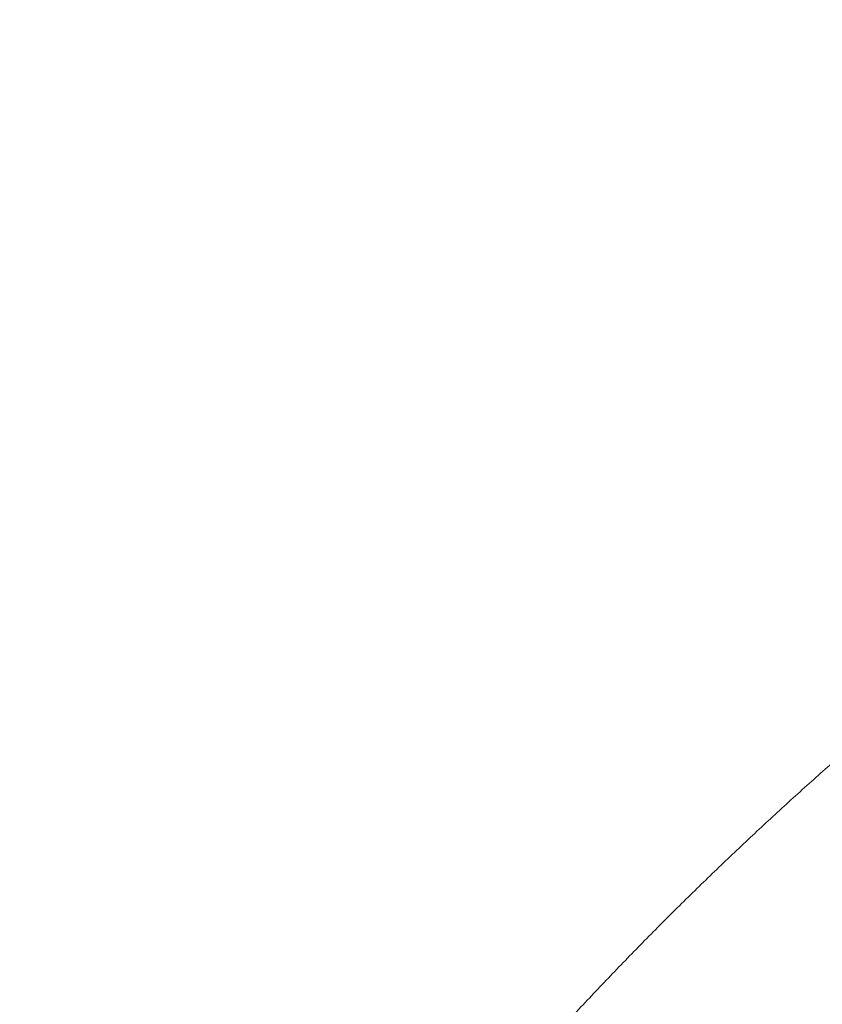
# Model space of a CAD drawing. Extents: x 5459245 to 5462690, y 5971016 to 5972523.
# Tile 124 of 136: x 5462451.604 to 5462451.986, y 5972213.907 to 5972214.377. Entities that reach past the tile are written whole.
import ezdxf

# ---------------------------------------------------------------- set-up
doc = ezdxf.new("R2010")
doc.units = 0
doc.layers.add('A_MAŁA ARCHITEKTURA', color=195, linetype='CONTINUOUS', lineweight=9)

# ---------------------------------------------------------------- blocks, each defined once
blk = doc.blocks.new('A$C43995eb0')
at = {"layer": 'A_MAŁA ARCHITEKTURA', "linetype": 'Continuous'}
blk.add_open_spline([(768.63, -596.05), (771.65, -599.17), (780.31, -608.14), (794.77, -622.76), (812.06, -639.86), (829.56, -656.71), (847.24, -673.32), (865.1, -689.7), (883.15, -705.82), (901.38, -721.7), (919.78, -737.33), (938.36, -752.71), (957.11, -767.84), (976.03, -782.7), (995.11, -797.31), (1014.36, -811.66), (1033.77, -825.75), (1053.33, -839.57), (1073.05, -853.12), (1092.91, -866.4), (1112.93, -879.41), (1133.09, -892.15), (1153.39, -904.61), (1173.83, -916.79), (1194.41, -928.7), (1215.11, -940.32), (1235.95, -951.66), (1256.91, -962.72), (1277.99, -973.49), (1299.2, -983.97), (1320.52, -994.16), (1341.95, -1004.07), (1363.49, -1013.68), (1385.14, -1022.99), (1406.89, -1032.01), (1428.74, -1040.74), (1450.68, -1049.16), (1472.72, -1057.29), (1494.85, -1065.11), (1517.06, -1072.64), (1539.36, -1079.86), (1561.73, -1086.78), (1584.18, -1093.39), (1606.7, -1099.69), (1629.3, -1105.69), (1651.95, -1111.39), (1674.67, -1116.77), (1697.45, -1121.84), (1720.28, -1126.61), (1743.17, -1131.06), (1766.1, -1135.2), (1789.08, -1139.03), (1812.09, -1142.55), (1835.15, -1145.75), (1858.24, -1148.64), (1881.36, -1151.22), (1904.5, -1153.48), (1927.67, -1155.42), (1950.86, -1157.05), (1974.07, -1158.37), (1997.29, -1159.37), (2019.69, -1160.04), (2034.36, -1160.25), (2041.28, -1160.34)], degree=3, knots=[0, 0, 0, 0, 0.008859, 0.025435, 0.04201, 0.058584, 0.075158, 0.09173, 0.108302, 0.124873, 0.141442, 0.158011, 0.174578, 0.191145, 0.20771, 0.224275, 0.240838, 0.257401, 0.273962, 0.290523, 0.307082, 0.32364, 0.340197, 0.356754, 0.373309, 0.389863, 0.406416, 0.422968, 0.439519, 0.456068, 0.472617, 0.489165, 0.505712, 0.522258, 0.538803, 0.555347, 0.57189, 0.588432, 0.604973, 0.621513, 0.638052, 0.654591, 0.671129, 0.687665, 0.704202, 0.720737, 0.737272, 0.753806, 0.770339, 0.786872, 0.803404, 0.819936, 0.836467, 0.852998, 0.869528, 0.886058, 0.902587, 0.919116, 0.935645, 0.952174, 0.968702, 0.98523, 1, 1, 1, 1], dxfattribs=at)

msp = doc.modelspace()

# ---------------------------------------------------------------- block references
at = {"layer": 'A_MAŁA ARCHITEKTURA', "xscale": 0.001, "yscale": 0.001, "zscale": 0.001, "rotation": 242.9301705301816}
msp.add_blockref('A$C43995eb0', (5462453.5658, 5972214.81866), dxfattribs=at)

doc.saveas('drawing.dxf')
